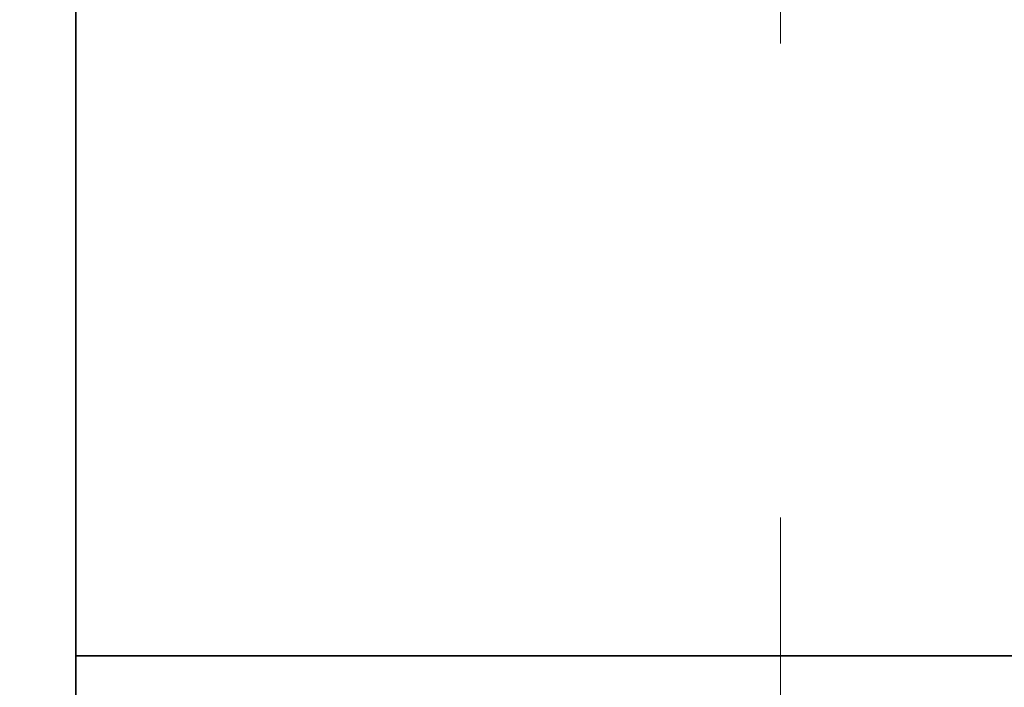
# Model space of a CAD drawing. Header units: millimetres. Extents: x 42175 to 97175, y 10092 to 468192.
# Tile 174 of 235: x 79350 to 79402, y 24816 to 24851. Entities that reach past the tile are written whole.
import ezdxf

# ---------------------------------------------------------------- set-up
doc = ezdxf.new("R2010")
doc.units = ezdxf.units.MM
doc.header["$XCLIPFRAME"] = 2
doc.linetypes.add('DASHED', pattern=[0.75, 0.5, -0.25])
for name, color, linetype in [('AHU03-3-68634OBJ', 8, 'Continuous'), ('AHU03-3-68635OBJ', 8, 'Continuous'), ('Konstrukcja - Siatka mod', 8, 'Continuous')]:
    doc.layers.add(name, color=color, linetype=linetype)
picture_1 = doc.add_image_def('image3.bmp', size_in_pixel=(1540, 807))

msp = doc.modelspace()

# ---------------------------------------------------------------- linework, layer by layer
at = {"layer": 'AHU03-3-68634OBJ', "color": 8, "linetype": 'Continuous', "lineweight": 35, "ltscale": 100}
msp.add_line((79352.839, 24794.69), (79352.839, 25062.69), dxfattribs=at)
at = {"layer": 'AHU03-3-68635OBJ', "color": 8, "linetype": 'Continuous', "lineweight": 35, "ltscale": 100}
msp.add_line((79582.309, 24817.69), (79352.839, 24817.69), dxfattribs=at)
at = {"layer": 'Konstrukcja - Siatka mod', "color": 8, "linetype": 'DASHED', "lineweight": 13, "ltscale": 100}
msp.add_line((79390, 16600), (79390, 33564.843), dxfattribs=at)

# ---------------------------------------------------------------- pictures from other files: only their frames are drawn
at = {"color": 8, "lineweight": 13}
image = msp.add_image(picture_1, insert=(78690, 24419.733), size_in_units=(1860, 974.456), dxfattribs=at)
image.set_boundary_path([(-0.5, -0.5), (1539.5, 806.5)])

doc.saveas('drawing.dxf')
